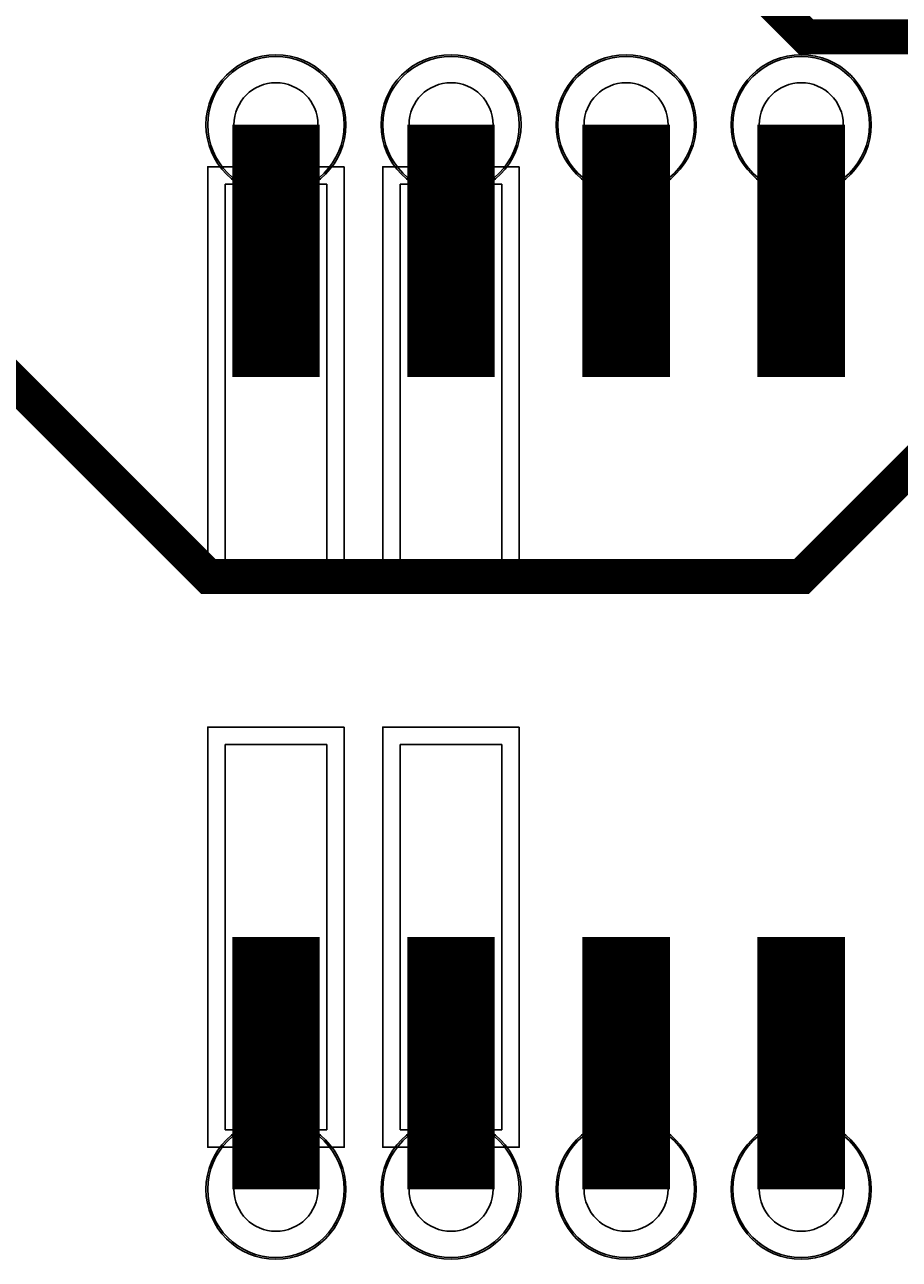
# Model space of a CAD drawing. Extents: x 0 to 3292, y 0 to 2151.
# Tile 12 of 50: x 1120 to 1369, y 15 to 368. Entities that reach past the tile are written whole.
import ezdxf

# ---------------------------------------------------------------- set-up
doc = ezdxf.new("R2010")
doc.units = 0
doc.layers.add('ETCH_BOTTOM', color=1, linetype='CONTINUOUS')
doc.layers.add('ETCH_TOP', color=4, linetype='CONTINUOUS')

# ---------------------------------------------------------------- blocks, each defined once
blk = doc.blocks.new('VIA_C10H24')
at = {"layer": 'ETCH_BOTTOM'}
for radius in [19.5, 19.5, 12]:
    blk.add_circle((0, 0), radius, dxfattribs=at)
at = {"layer": 'ETCH_TOP'}
for radius in [19.5, 19.5, 12]:
    blk.add_circle((0, 0), radius, dxfattribs=at)
blk = doc.blocks.new('FIGURE_CIRCLE')
blk.add_circle((0, 0), 0.5)
blk = doc.blocks.new('29X110')
at = {"layer": 'ETCH_TOP'}
for points in [[(-19.5, -60), (-19.5, 60), (19.5, 60), (19.5, -60)], [(-19.5, -60), (-19.5, 60), (19.5, 60), (19.5, -60)], [(-14.5, -55), (-14.5, 55), (14.5, 55), (14.5, -55)]]:
    blk.add_lwpolyline(points, close=True, dxfattribs=at)
blk = doc.blocks.new('PLC_SHF-125-01-X-D-SM-LC')
at = {"layer": 'ETCH_TOP'}
for p in [(600, 80), (550, 80), (600, -80), (550, -80)]:
    blk.add_blockref('29X110', p, dxfattribs=at)

msp = doc.modelspace()

# ---------------------------------------------------------------- linework, layer by layer
at = {"layer": 'ETCH_BOTTOM', "const_width": 10}
msp.add_lwpolyline([(1390.79, 339.01), (1390.79, 317.01), (1391.34, 316.46), (1391.34, 259.91), (1341.43, 210), (1172.01, 210), (1075, 307.01), (1075, 514), (1030.94, 558.06), (865.42, 558.06)], dxfattribs=at)
at = {"layer": 'ETCH_TOP'}
for points, const_width in [([(1437.01, 401.57), (1399.51, 364.07), (1342.73, 364.07), (1320.77, 386.03), (1320.77, 405.73), (1271.5, 455), (1100, 455), (1023, 378), (1023, 309)], 10), ([(1191.34, 267.01), (1191.34, 339.01)], 25), ([(1241.34, 267.01), (1241.34, 339.01)], 25), ([(1291.34, 267.01), (1291.34, 339.01)], 25), ([(1341.34, 267.01), (1341.34, 339.01)], 25), ([(1191.34, 107.01), (1191.34, 35.01)], 25), ([(1241.34, 107.01), (1241.34, 35.01)], 25), ([(1291.34, 107.01), (1291.34, 35.01)], 25), ([(1341.34, 107.01), (1341.34, 35.01)], 25)]:
    msp.add_lwpolyline(points, dxfattribs=dict(at, const_width=const_width))

# ---------------------------------------------------------------- block references
at = {"rotation": 180}
msp.add_blockref('PLC_SHF-125-01-X-D-SM-LC', (1791.34, 187.01), dxfattribs=at)
at = {"layer": 'ETCH_TOP'}
for p in [(1291.34, 339.01), (1191.34, 339.01), (1241.34, 339.01), (1341.34, 339.01), (1191.34, 35.01), (1241.34, 35.01), (1291.34, 35.01), (1341.34, 35.01)]:
    msp.add_blockref('VIA_C10H24', p, dxfattribs=at)
at = {"layer": 'MANUFACTURING_NCDRILL_FIGURE', "xscale": 40, "yscale": 40}
for p in [(1191.34, 339.01), (1241.34, 339.01), (1291.34, 339.01), (1341.34, 339.01), (1191.34, 35.01), (1241.34, 35.01), (1291.34, 35.01), (1341.34, 35.01)]:
    msp.add_blockref('FIGURE_CIRCLE', p, dxfattribs=at)

doc.saveas('drawing.dxf')
